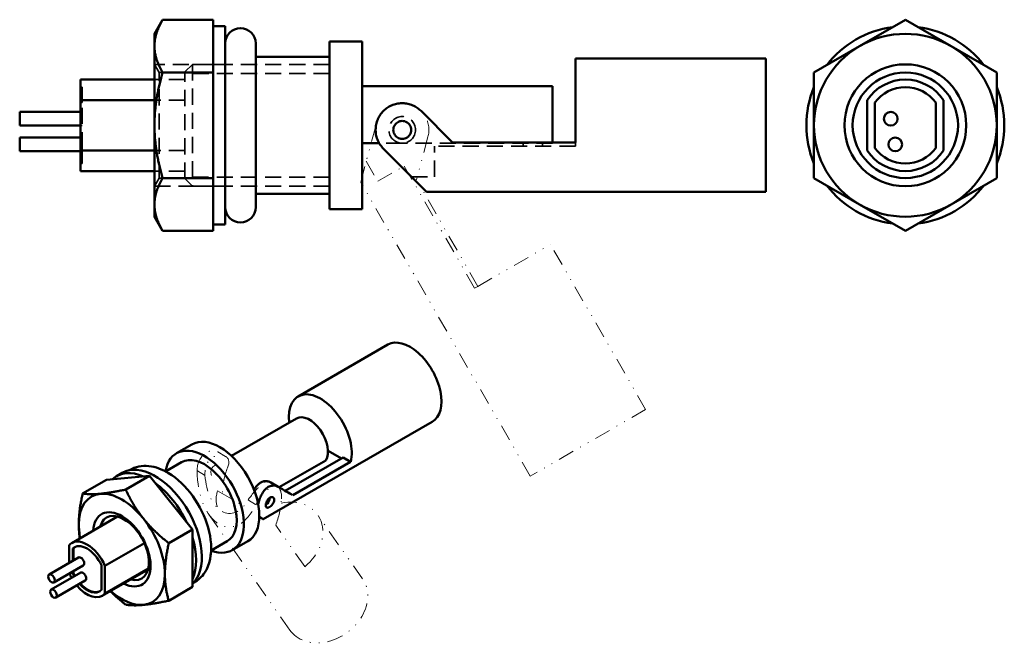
# Model space of a CAD drawing. Header units: millimetres. Extents: x 5 to 134, y 5 to 87.
import ezdxf

# ---------------------------------------------------------------- set-up
doc = ezdxf.new("R2010")
doc.units = ezdxf.units.MM
doc.header["$LTSCALE"] = 0.333333
doc.linetypes.add('CACHE', pattern=[9.525, 6.35, -3.175])
doc.linetypes.add('DIVISE2', pattern=[15.875, 6.35, -3.175, 0, -3.175, 0, -3.175])
for name, color, linetype, lineweight in [('Arêtes cachées(ISO)', 6, 'CACHE', 35), ('Arêtes tangentes visibles(ISO)', 7, 'Continuous', 18), ('Arêtes visibles(ISO)', 7, 'Continuous', 50), ('Overlay(ISO)', 5, 'DIVISE2', 18)]:
    doc.layers.add(name, color=color, linetype=linetype, lineweight=lineweight)

msp = doc.modelspace()

# ---------------------------------------------------------------- linework, layer by layer
at = {"layer": 'Arêtes cachées(ISO)'}
for p, q in [((23.47, 80.27), (22.85, 81.35)), ((30.55, 81.35), (22.85, 81.35)), ((23.47, 66.43), (23.47, 80.27)), ((23.47, 80.27), (30.55, 80.27)), ((26.85, 80.35), (27.85, 81.35)), ((26.85, 66.35), (26.85, 80.35)), ((27.85, 81.35), (27.85, 65.35)), ((45.85, 81.35), (27.85, 81.35)), ((27.85, 81.35), (27.85, 65.35)), ((32.15, 81.35), (30.55, 81.35)), ((45.85, 81.35), (32.15, 81.35)), ((26.85, 79.35), (22.85, 79.35)), ((45.85, 80.15), (27.85, 80.15)), ((13.15, 78.35), (13.35, 78.35)), ((13.35, 78.35), (13.35, 76.35)), ((13.15, 76.35), (13.35, 76.35)), ((13.35, 70.35), (13.35, 76.35)), ((26.85, 76.67), (22.85, 76.67)), ((13.35, 75.11), (13.15, 75.11)), ((13.35, 73.31), (13.15, 73.31)), ((13.35, 71.75), (13.15, 71.75)), ((13.15, 70.35), (13.35, 70.35)), ((13.35, 69.95), (13.15, 69.95)), ((13.35, 70.35), (13.35, 68.35)), ((26.85, 70.03), (22.85, 70.03)), ((55.4, 71), (52.37, 71)), ((75.15, 71), (55.4, 71)), ((78.15, 70.6), (59.65, 70.6)), ((59.65, 66.6), (59.65, 70.6)), ((71.25, 71), (71.32, 70.6)), ((73.85, 71), (73.78, 70.6)), ((75.15, 71), (75.15, 71.1)), ((78.15, 71.1), (78.15, 70.6)), ((13.15, 68.35), (13.35, 68.35)), ((26.85, 67.35), (22.85, 67.35)), ((23.47, 66.43), (22.85, 65.35)), ((23.47, 66.43), (30.55, 66.43)), ((26.85, 66.35), (27.85, 65.35)), ((27.85, 66.56), (45.85, 66.56)), ((56.6, 66.6), (59.65, 66.6)), ((22.85, 65.35), (30.55, 65.35)), ((45.85, 65.35), (27.85, 65.35)), ((32.15, 65.35), (30.55, 65.35)), ((45.85, 65.35), (32.15, 65.35))]:
    msp.add_line(p, q, dxfattribs=at)
msp.add_circle((55.4, 72.75), 1.75, dxfattribs=at)
at = {"layer": 'Arêtes tangentes visibles(ISO)'}
for p, q in [((28.51, 27.99), (29.43, 27.46)), ((35.2, 24.14), (36.13, 23.6))]:
    msp.add_line(p, q, dxfattribs=at)
at = {"layer": 'Arêtes visibles(ISO)'}
for p, q in [((22.85, 85.35), (23.92, 87.21)), ((23.92, 87.21), (30.55, 87.21)), ((30.55, 86.24), (30.55, 87.21)), ((115.48, 83.74), (121.48, 87.21)), ((121.48, 87.21), (127.48, 83.74)), ((32.15, 86.35), (30.55, 86.35)), ((30.55, 81.24), (30.55, 86.24)), ((32.15, 86.35), (32.15, 60.35)), ((22.85, 85.35), (22.85, 83.74)), ((36.15, 84.1), (36.15, 62.6)), ((45.85, 62.35), (45.85, 84.35)), ((50.15, 84.35), (45.85, 84.35)), ((50.15, 62.35), (50.15, 84.35)), ((22.85, 83.74), (22.85, 73.35)), ((109.48, 80.28), (115.48, 83.74)), ((127.48, 83.74), (133.48, 80.28)), ((45.85, 82.35), (36.15, 82.35)), ((78.15, 71.1), (78.15, 82.1)), ((103.15, 82.1), (78.15, 82.1)), ((103.15, 82.1), (103.15, 64.6)), ((23.92, 80.28), (30.55, 80.28)), ((30.55, 80.28), (30.55, 81.24)), ((30.55, 78.35), (30.55, 80.28)), ((109.48, 73.35), (109.48, 80.28)), ((133.48, 80.28), (133.48, 73.35)), ((13.15, 76.67), (13.15, 79.35)), ((22.85, 79.35), (13.15, 79.35)), ((30.55, 68.35), (30.55, 78.35)), ((75.15, 78.5), (50.15, 78.5)), ((75.15, 71.1), (75.15, 78.5)), ((22.85, 76.67), (13.15, 76.67)), ((13.15, 76.67), (13.15, 70.03)), ((116.48, 70.03), (116.48, 76.67)), ((117.48, 70.35), (117.48, 76.35)), ((125.48, 76.35), (125.48, 70.35)), ((126.48, 76.67), (126.48, 70.03)), ((5.15, 73.31), (5.15, 75.11)), ((13.15, 75.11), (5.15, 75.11)), ((57.87, 75.23), (62, 71.1)), ((13.15, 73.31), (5.15, 73.31)), ((22.85, 73.35), (22.85, 62.96)), ((109.48, 66.42), (109.48, 73.35)), ((133.48, 73.35), (133.48, 66.42)), ((5.15, 69.95), (5.15, 71.75)), ((13.15, 71.75), (5.15, 71.75)), ((13.15, 69.95), (5.15, 69.95)), ((22.85, 70.03), (13.15, 70.03)), ((13.15, 67.35), (13.15, 70.03)), ((52.37, 71), (50.15, 71)), ((58.6, 64.6), (52.92, 70.28)), ((78.15, 71.1), (62, 71.1)), ((22.85, 67.35), (13.15, 67.35)), ((30.55, 66.42), (30.55, 68.35)), ((23.92, 66.42), (30.55, 66.42)), ((30.55, 65.46), (30.55, 66.42)), ((115.48, 62.96), (109.48, 66.42)), ((133.48, 66.42), (127.48, 62.96)), ((30.55, 60.46), (30.55, 65.46)), ((45.85, 64.35), (36.15, 64.35)), ((103.15, 64.6), (58.6, 64.6)), ((22.85, 62.96), (22.85, 61.35)), ((50.15, 62.35), (45.85, 62.35)), ((121.48, 59.49), (115.48, 62.96)), ((127.48, 62.96), (121.48, 59.49)), ((22.85, 61.35), (23.92, 59.49)), ((23.92, 59.49), (30.55, 59.49)), ((30.55, 59.49), (30.55, 60.46)), ((32.15, 60.35), (30.55, 60.35)), ((53.51, 44.57), (41.72, 37.78)), ((41.51, 34.88), (32.97, 29.97)), ((59.33, 34.46), (37.13, 21.67)), ((27.78, 31.48), (25.75, 30.31)), ((40.03, 25.39), (47.64, 29.77)), ((45.65, 30.64), (47.4, 29.63)), ((47.64, 29.77), (48.62, 29.2)), ((26.41, 29.15), (24.3, 27.94)), ((45.38, 29.38), (39.24, 25.85)), ((48.62, 29.2), (41.01, 24.82)), ((22.2, 27.35), (16.54, 26.84)), ((18.63, 27.75), (17.87, 27.31)), ((19.07, 25.55), (22.2, 27.35)), ((27.85, 20.32), (22.2, 27.35)), ((13.41, 25.04), (16.54, 26.84)), ((38.13, 26.48), (39.1, 25.92)), ((18.01, 22.01), (12, 18.54)), ((24.73, 18.52), (27.85, 20.32)), ((27.85, 12.77), (27.85, 20.32)), ((11.64, 15.92), (11.64, 18.24)), ((21.53, 18.51), (16.35, 15.53)), ((32.4, 18.76), (30.29, 17.54)), ((35.1, 18.77), (33.07, 17.6)), ((12.11, 17.8), (12.2, 17.85)), ((12.11, 16.19), (12.11, 17.8)), ((12.2, 17.85), (12.2, 16.24)), ((12.89, 16.64), (9.02, 14.41)), ((13.49, 15.6), (9.62, 13.37)), ((15.88, 15.63), (15.88, 12.36)), ((16.35, 15.53), (16.35, 11.91)), ((13.16, 14.65), (9.3, 12.42)), ((12.11, 14.53), (12.11, 14.8)), ((12.11, 14.53), (12.2, 14.58)), ((12.2, 14.86), (12.2, 14.58)), ((22.01, 15.08), (15.99, 11.61)), ((22.03, 15.19), (16.35, 11.91)), ((13.76, 13.61), (9.89, 11.38)), ((24.73, 10.97), (27.85, 12.77))]:
    msp.add_line(p, q, dxfattribs=at)
at = {"layer": 'Arêtes visibles(ISO)', "flags": 128}
for points in [[(23.92, 87.21), (23.87, 87.12), (23.82, 87.03), (23.77, 86.94), (23.72, 86.85), (23.67, 86.76), (23.63, 86.67), (23.59, 86.58), (23.54, 86.5), (23.5, 86.41), (23.46, 86.32), (23.42, 86.24), (23.39, 86.15), (23.35, 86.07), (23.32, 85.99), (23.28, 85.9), (23.25, 85.82), (23.22, 85.74), (23.19, 85.66), (23.16, 85.57), (23.14, 85.49), (23.11, 85.41), (23.09, 85.33), (23.06, 85.25), (23.04, 85.17), (23.02, 85.09), (23, 85.01), (22.98, 84.93), (22.97, 84.85), (22.95, 84.77), (22.93, 84.69), (22.92, 84.61), (22.91, 84.53), (22.9, 84.45), (22.89, 84.38), (22.88, 84.3), (22.87, 84.22), (22.86, 84.14), (22.86, 84.06), (22.85, 83.98), (22.85, 83.9), (22.85, 83.82), (22.85, 83.74)], [(22.85, 83.74), (22.85, 83.66), (22.85, 83.58), (22.85, 83.51), (22.86, 83.43), (22.86, 83.35), (22.87, 83.27), (22.88, 83.19), (22.89, 83.11), (22.9, 83.03), (22.91, 82.95), (22.92, 82.87), (22.93, 82.79), (22.95, 82.71), (22.97, 82.64), (22.98, 82.56), (23, 82.48), (23.02, 82.4), (23.04, 82.32), (23.06, 82.24), (23.09, 82.16), (23.11, 82.07), (23.14, 81.99), (23.16, 81.91), (23.19, 81.83), (23.22, 81.75), (23.25, 81.67), (23.28, 81.58), (23.32, 81.5), (23.35, 81.42), (23.39, 81.33), (23.42, 81.25), (23.46, 81.16), (23.5, 81.08), (23.54, 80.99), (23.59, 80.9), (23.63, 80.82), (23.67, 80.73), (23.72, 80.64), (23.77, 80.55), (23.82, 80.46), (23.87, 80.37), (23.92, 80.28)], [(23.92, 80.28), (23.87, 80.1), (23.82, 79.91), (23.77, 79.74), (23.72, 79.56), (23.67, 79.38), (23.63, 79.2), (23.59, 79.03), (23.54, 78.86), (23.5, 78.68), (23.46, 78.51), (23.42, 78.34), (23.39, 78.17), (23.35, 78), (23.32, 77.84), (23.28, 77.67), (23.25, 77.51), (23.22, 77.34), (23.19, 77.18), (23.16, 77.01), (23.14, 76.85), (23.11, 76.69), (23.09, 76.53), (23.06, 76.37), (23.04, 76.2), (23.02, 76.04), (23, 75.88), (22.98, 75.73), (22.97, 75.57), (22.95, 75.41), (22.93, 75.25), (22.92, 75.09), (22.91, 74.93), (22.9, 74.77), (22.89, 74.62), (22.88, 74.46), (22.87, 74.3), (22.86, 74.14), (22.86, 73.98), (22.85, 73.83), (22.85, 73.67), (22.85, 73.51), (22.85, 73.35)], [(57.87, 75.23), (57.76, 75.34), (57.63, 75.44), (57.5, 75.55), (57.37, 75.64), (57.23, 75.73), (57.08, 75.82), (56.93, 75.9), (56.78, 75.97), (56.62, 76.03), (56.46, 76.09), (56.3, 76.13), (56.13, 76.17), (55.97, 76.2), (55.8, 76.23), (55.64, 76.24), (55.47, 76.25), (55.31, 76.25), (55.15, 76.24), (54.98, 76.22), (54.82, 76.2), (54.65, 76.17), (54.49, 76.13), (54.32, 76.08), (54.16, 76.02), (54, 75.96), (53.85, 75.89), (53.7, 75.81), (53.56, 75.73), (53.41, 75.63), (53.28, 75.54), (53.15, 75.43), (53.03, 75.33), (52.91, 75.21), (52.8, 75.1), (52.7, 74.97), (52.59, 74.84), (52.5, 74.71), (52.41, 74.56), (52.32, 74.42), (52.24, 74.27), (52.17, 74.11), (52.11, 73.95), (52.06, 73.79), (52.01, 73.63), (51.97, 73.46), (51.94, 73.3), (51.92, 73.13), (51.91, 72.97), (51.9, 72.8), (51.9, 72.64), (51.91, 72.48), (51.93, 72.31), (51.95, 72.15), (51.98, 71.99), (52.02, 71.82), (52.07, 71.66), (52.13, 71.5), (52.19, 71.35), (52.26, 71.2), (52.34, 71.05), (52.42, 70.91), (52.51, 70.77), (52.61, 70.64), (52.71, 70.51), (52.81, 70.39), (52.92, 70.28)], [(55.4, 73.93), (55.56, 73.91), (55.73, 73.88), (55.89, 73.82), (56.04, 73.74), (56.17, 73.64), (56.29, 73.52), (56.39, 73.39), (56.47, 73.24), (56.53, 73.08), (56.56, 72.91), (56.57, 72.75), (56.56, 72.58), (56.53, 72.42), (56.47, 72.26), (56.38, 72.11), (56.28, 71.98), (56.17, 71.86), (56.04, 71.76), (55.89, 71.68), (55.73, 71.62), (55.56, 71.59), (55.4, 71.58), (55.23, 71.59), (55.07, 71.62), (54.91, 71.68), (54.76, 71.76), (54.63, 71.86), (54.51, 71.98), (54.41, 72.11), (54.33, 72.26), (54.27, 72.42), (54.24, 72.58), (54.22, 72.75), (54.23, 72.91), (54.27, 73.08), (54.33, 73.24), (54.41, 73.39), (54.51, 73.52), (54.63, 73.64), (54.76, 73.74), (54.91, 73.82), (55.07, 73.88), (55.23, 73.91), (55.4, 73.93)], [(22.85, 73.35), (22.85, 73.19), (22.85, 73.03), (22.85, 72.87), (22.86, 72.72), (22.86, 72.56), (22.87, 72.4), (22.88, 72.24), (22.89, 72.08), (22.9, 71.93), (22.91, 71.77), (22.92, 71.61), (22.93, 71.45), (22.95, 71.29), (22.97, 71.13), (22.98, 70.98), (23, 70.82), (23.02, 70.66), (23.04, 70.5), (23.06, 70.34), (23.09, 70.17), (23.11, 70.01), (23.14, 69.85), (23.16, 69.69), (23.19, 69.52), (23.22, 69.36), (23.25, 69.2), (23.28, 69.03), (23.32, 68.86), (23.35, 68.7), (23.39, 68.53), (23.42, 68.36), (23.46, 68.19), (23.5, 68.02), (23.54, 67.85), (23.59, 67.67), (23.63, 67.5), (23.67, 67.32), (23.72, 67.14), (23.77, 66.97), (23.82, 66.79), (23.87, 66.61), (23.92, 66.42)], [(23.92, 66.42), (23.87, 66.33), (23.82, 66.24), (23.77, 66.15), (23.72, 66.06), (23.67, 65.97), (23.63, 65.88), (23.59, 65.8), (23.54, 65.71), (23.5, 65.62), (23.46, 65.54), (23.42, 65.45), (23.39, 65.37), (23.35, 65.29), (23.32, 65.2), (23.28, 65.12), (23.25, 65.04), (23.22, 64.95), (23.19, 64.87), (23.16, 64.79), (23.14, 64.71), (23.11, 64.63), (23.09, 64.55), (23.06, 64.47), (23.04, 64.39), (23.02, 64.31), (23, 64.23), (22.98, 64.15), (22.97, 64.07), (22.95, 63.99), (22.93, 63.91), (22.92, 63.83), (22.91, 63.75), (22.9, 63.67), (22.89, 63.59), (22.88, 63.51), (22.87, 63.43), (22.86, 63.35), (22.86, 63.28), (22.85, 63.2), (22.85, 63.12), (22.85, 63.04), (22.85, 62.96)], [(22.85, 62.96), (22.85, 62.88), (22.85, 62.8), (22.85, 62.72), (22.86, 62.64), (22.86, 62.56), (22.87, 62.48), (22.88, 62.4), (22.89, 62.33), (22.9, 62.25), (22.91, 62.17), (22.92, 62.09), (22.93, 62.01), (22.95, 61.93), (22.97, 61.85), (22.98, 61.77), (23, 61.69), (23.02, 61.61), (23.04, 61.53), (23.06, 61.45), (23.09, 61.37), (23.11, 61.29), (23.14, 61.21), (23.16, 61.13), (23.19, 61.05), (23.22, 60.96), (23.25, 60.88), (23.28, 60.8), (23.32, 60.71), (23.35, 60.63), (23.39, 60.55), (23.42, 60.46), (23.46, 60.38), (23.5, 60.29), (23.54, 60.21), (23.59, 60.12), (23.63, 60.03), (23.67, 59.94), (23.72, 59.86), (23.77, 59.77), (23.82, 59.68), (23.87, 59.59), (23.92, 59.49)], [(24.69, 27.72), (24.38, 27.89), (24.06, 28.06), (23.74, 28.2), (23.42, 28.33), (23.1, 28.43), (22.77, 28.52), (22.44, 28.59), (22.11, 28.63), (21.77, 28.66), (21.44, 28.65), (21.11, 28.63), (20.79, 28.57), (20.47, 28.49), (20.15, 28.39), (19.85, 28.25), (19.56, 28.09)], [(28.04, 13.36), (28.25, 13.48), (28.44, 13.61), (28.63, 13.76), (28.81, 13.91), (28.98, 14.08), (29.14, 14.25), (29.29, 14.44), (29.42, 14.63), (29.67, 15.04), (29.87, 15.47), (30.03, 15.93), (30.15, 16.4), (30.23, 16.88), (30.28, 17.38), (30.29, 17.9), (30.28, 18.42), (30.23, 18.95), (30.15, 19.48), (30.04, 20.02), (29.9, 20.56), (29.73, 21.1), (29.54, 21.63), (29.32, 22.17), (29.07, 22.69), (28.81, 23.21), (28.52, 23.72), (28.21, 24.21), (27.88, 24.69), (27.53, 25.15), (27.16, 25.59), (26.78, 26.01), (26.39, 26.41), (25.98, 26.78), (25.56, 27.12), (25.13, 27.43), (24.69, 27.72)], [(35.95, 25.48), (36.01, 25.6), (36.07, 25.72), (36.14, 25.83), (36.21, 25.94), (36.29, 26.04), (36.37, 26.13), (36.46, 26.22), (36.54, 26.3), (36.63, 26.37), (36.73, 26.44), (36.82, 26.49), (36.92, 26.54), (37.02, 26.58), (37.12, 26.61), (37.23, 26.64), (37.33, 26.65), (37.44, 26.66), (37.55, 26.66), (37.65, 26.65), (37.76, 26.63), (37.86, 26.6), (37.95, 26.57), (38.04, 26.53), (38.13, 26.48)], [(39.11, 25.92), (39.01, 25.97), (38.9, 26.02), (38.78, 26.05), (38.66, 26.07), (38.54, 26.08), (38.41, 26.08), (38.29, 26.06), (38.16, 26.04), (38.04, 26), (37.92, 25.95), (37.8, 25.89), (37.69, 25.81), (37.58, 25.73), (37.47, 25.63), (37.36, 25.53), (37.26, 25.41), (37.16, 25.29), (37.07, 25.15), (36.99, 25.01), (36.91, 24.87), (36.84, 24.72), (36.77, 24.57), (36.71, 24.42), (36.65, 24.26), (36.6, 24.1), (36.56, 23.94), (36.51, 23.78), (36.48, 23.62)], [(12.91, 20.97), (12.91, 21.1), (12.91, 21.23), (12.92, 21.36), (12.92, 21.49), (12.93, 21.63), (12.93, 21.76), (12.94, 21.89), (12.95, 22.03), (12.96, 22.16), (12.97, 22.3), (12.99, 22.44), (13, 22.58), (13.02, 22.72), (13.03, 22.86), (13.05, 23), (13.07, 23.15), (13.09, 23.29), (13.11, 23.44), (13.14, 23.59), (13.16, 23.74), (13.19, 23.9), (13.22, 24.05), (13.25, 24.21), (13.28, 24.37), (13.31, 24.53), (13.34, 24.7), (13.38, 24.87), (13.41, 25.04)], [(13.41, 25.04), (13.49, 25.03), (13.57, 25.02), (13.64, 25.01), (13.72, 25), (13.79, 24.99), (13.87, 24.98), (13.95, 24.98), (14.02, 24.97), (14.1, 24.97), (14.18, 24.96), (14.26, 24.96), (14.34, 24.95), (14.42, 24.95), (14.5, 24.95), (14.58, 24.95), (14.66, 24.95), (14.75, 24.95), (14.83, 24.95), (14.92, 24.95), (15, 24.96), (15.09, 24.96), (15.18, 24.96), (15.27, 24.97), (15.36, 24.97), (15.45, 24.98), (15.55, 24.99), (15.64, 25), (15.74, 25)], [(15.74, 25), (15.84, 25.01), (15.93, 25.02), (16.03, 25.03), (16.14, 25.05), (16.24, 25.06), (16.34, 25.07), (16.45, 25.08), (16.55, 25.1), (16.66, 25.11), (16.77, 25.13), (16.88, 25.15), (16.99, 25.16), (17.11, 25.18), (17.22, 25.2), (17.34, 25.22), (17.46, 25.24), (17.58, 25.26), (17.71, 25.28), (17.83, 25.31), (17.96, 25.33), (18.09, 25.36), (18.22, 25.38), (18.36, 25.41), (18.5, 25.44), (18.64, 25.46), (18.78, 25.49), (18.92, 25.52), (19.07, 25.55)], [(19.07, 25.55), (19.15, 25.39), (19.22, 25.24), (19.3, 25.08), (19.37, 24.93), (19.45, 24.78), (19.53, 24.63), (19.6, 24.49), (19.68, 24.34), (19.76, 24.2), (19.84, 24.06), (19.92, 23.92), (20, 23.78), (20.08, 23.65), (20.16, 23.51), (20.24, 23.38), (20.32, 23.25), (20.4, 23.12), (20.49, 22.99), (20.57, 22.86), (20.66, 22.73), (20.75, 22.61), (20.84, 22.48), (20.93, 22.36), (21.02, 22.23), (21.11, 22.11), (21.2, 21.99), (21.3, 21.87), (21.4, 21.75)], [(35.94, 25.5), (35.94, 25.51), (35.94, 25.51), (35.94, 25.51), (35.95, 25.51), (35.95, 25.52), (35.95, 25.52), (35.95, 25.52), (35.95, 25.52), (35.96, 25.53), (35.96, 25.53), (35.96, 25.53), (35.96, 25.53), (35.96, 25.54), (35.97, 25.54), (35.97, 25.54), (35.97, 25.54), (35.97, 25.55), (35.98, 25.55), (35.98, 25.55), (35.98, 25.55), (35.98, 25.56), (35.98, 25.56), (35.99, 25.56), (35.99, 25.56)], [(38.03, 24.49), (38.15, 24.54), (38.26, 24.56), (38.37, 24.55), (38.46, 24.5), (38.53, 24.43), (38.57, 24.32), (38.58, 24.2), (38.57, 24.07), (38.52, 23.92), (38.45, 23.77), (38.36, 23.63), (38.25, 23.5), (38.13, 23.39), (38.01, 23.29), (37.89, 23.22), (37.78, 23.18), (37.68, 23.17), (37.6, 23.19), (37.54, 23.25), (37.49, 23.33), (37.47, 23.44), (37.47, 23.56), (37.5, 23.71), (37.55, 23.86), (37.61, 24.02), (37.7, 24.16), (37.8, 24.3), (37.91, 24.41), (38.03, 24.49)], [(13.04, 19.15), (13.03, 19.22), (13.02, 19.3), (13.01, 19.37), (13, 19.45), (12.99, 19.52), (12.99, 19.59), (12.98, 19.67), (12.97, 19.74), (12.96, 19.82), (12.96, 19.89), (12.95, 19.97), (12.94, 20.04), (12.94, 20.12), (12.93, 20.2), (12.93, 20.27), (12.92, 20.35), (12.92, 20.42), (12.92, 20.5), (12.92, 20.58), (12.91, 20.66), (12.91, 20.73), (12.91, 20.81), (12.91, 20.89), (12.91, 20.97)], [(21.4, 21.75), (21.49, 21.63), (21.59, 21.51), (21.69, 21.39), (21.79, 21.27), (21.9, 21.15), (22, 21.04), (22.1, 20.92), (22.21, 20.81), (22.32, 20.69), (22.43, 20.58), (22.54, 20.46), (22.65, 20.35), (22.77, 20.24), (22.88, 20.12), (23, 20.01), (23.12, 19.9), (23.24, 19.79), (23.36, 19.67), (23.49, 19.56), (23.62, 19.45), (23.75, 19.33), (23.88, 19.22), (24.01, 19.1), (24.15, 18.99), (24.29, 18.87), (24.43, 18.76), (24.58, 18.64), (24.73, 18.52)], [(24.73, 18.52), (24.69, 18.35), (24.66, 18.18), (24.62, 18.02), (24.59, 17.86), (24.56, 17.7), (24.53, 17.54), (24.5, 17.38), (24.48, 17.23), (24.45, 17.08), (24.43, 16.93), (24.41, 16.78), (24.39, 16.63), (24.37, 16.49), (24.35, 16.34), (24.33, 16.2), (24.31, 16.06), (24.3, 15.92), (24.29, 15.78), (24.27, 15.65), (24.26, 15.51), (24.25, 15.38), (24.25, 15.24), (24.24, 15.11), (24.23, 14.98), (24.23, 14.85), (24.23, 14.71), (24.22, 14.58), (24.22, 14.45)], [(24.22, 14.45), (24.22, 14.32), (24.23, 14.2), (24.23, 14.07), (24.23, 13.94), (24.24, 13.82), (24.25, 13.69), (24.25, 13.57), (24.26, 13.44), (24.27, 13.32), (24.29, 13.2), (24.3, 13.07), (24.31, 12.95), (24.33, 12.83), (24.35, 12.71), (24.37, 12.58), (24.39, 12.46), (24.41, 12.34), (24.43, 12.22), (24.45, 12.09), (24.48, 11.97), (24.5, 11.85), (24.53, 11.72), (24.56, 11.6), (24.59, 11.48), (24.62, 11.35), (24.66, 11.22), (24.69, 11.1), (24.73, 10.97)], [(19.07, 10.45), (18.98, 10.53), (18.88, 10.6), (18.79, 10.68), (18.69, 10.75), (18.6, 10.83), (18.51, 10.9), (18.42, 10.98), (18.34, 11.05), (18.25, 11.13), (18.16, 11.2), (18.08, 11.27), (17.99, 11.35), (17.91, 11.42), (17.83, 11.49), (17.75, 11.57), (17.67, 11.64), (17.59, 11.71), (17.51, 11.79), (17.43, 11.86), (17.35, 11.93), (17.28, 12), (17.2, 12.08), (17.13, 12.15), (17.05, 12.22)], [(21.4, 10.42), (21.3, 10.41), (21.2, 10.4), (21.11, 10.4), (21.02, 10.39), (20.93, 10.38), (20.84, 10.38), (20.75, 10.37), (20.66, 10.37), (20.57, 10.37), (20.49, 10.37), (20.4, 10.36), (20.32, 10.36), (20.24, 10.36), (20.16, 10.37), (20.08, 10.37), (20, 10.37), (19.92, 10.37), (19.84, 10.38), (19.76, 10.38), (19.68, 10.38), (19.6, 10.39), (19.53, 10.4), (19.45, 10.4), (19.37, 10.41), (19.3, 10.42), (19.22, 10.43), (19.15, 10.44), (19.07, 10.45)], [(24.73, 10.97), (24.58, 10.94), (24.43, 10.91), (24.29, 10.88), (24.15, 10.85), (24.01, 10.82), (23.88, 10.8), (23.75, 10.77), (23.62, 10.75), (23.49, 10.72), (23.36, 10.7), (23.24, 10.68), (23.12, 10.66), (23, 10.63), (22.88, 10.61), (22.77, 10.6), (22.65, 10.58), (22.54, 10.56), (22.43, 10.54), (22.32, 10.53), (22.21, 10.51), (22.1, 10.5), (22, 10.49), (21.9, 10.47), (21.79, 10.46), (21.69, 10.45), (21.59, 10.44), (21.49, 10.43), (21.4, 10.42)]]:
    msp.add_lwpolyline(points, dxfattribs=at)
at = {"layer": 'Arêtes visibles(ISO)'}
for centre, radius in [((121.48, 73.35), 8), ((121.48, 73.35), 6.92), ((119.57, 74.21), 0.9), ((120.15, 70.85), 0.9)]:
    msp.add_circle(centre, radius, dxfattribs=at)
for centre, radius, start, end in [((34.15, 84.1), 2, 0, 180), ((121.48, 73.35), 13, 97.3801, 142.6199), ((121.48, 73.35), 13, 37.3801, 82.6199), ((121.48, 73.35), 12, 60, 120), ((121.48, 73.35), 12, 120, 180), ((121.48, 73.35), 12, 0, 60), ((121.48, 73.35), 6, 33.5573, 146.4427), ((121.48, 73.35), 13, 157.3801, 202.6199), ((121.48, 73.35), 5, 36.8699, 143.1301), ((121.48, 73.35), 13, 337.3801, 22.6199), ((121.48, 73.35), 12, 180, 240), ((121.48, 73.35), 12, 300, 0), ((121.48, 73.35), 6, 213.5573, 326.4427), ((121.48, 73.35), 5, 216.8699, 323.1301), ((121.48, 73.35), 13, 217.3801, 262.6199), ((121.48, 73.35), 13, 277.3801, 322.6199), ((34.15, 62.6), 2, 180, 0), ((121.48, 73.35), 12, 240, 300)]:
    msp.add_arc(centre, radius, start, end, dxfattribs=at)
for centre, major_axis, ratio, start_param, end_param in [((56.42, 39.51), (2.91, -5.06), 0.578093, 0, 3.141593), ((44.64, 32.72), (-2.91, 5.06), 0.578093, 3.66886, 7.224691), ((43.22, 31.91), (-1.71, 2.98), 0.578093, 3.45508, 6.283185), ((29.41, 23.96), (-3.66, 6.35), 0.578093, 2.529038, 6.89574), ((31.44, 25.12), (-3.66, 6.35), 0.578093, 3.141593, 6.283185), ((29.41, 23.96), (2.99, -5.2), 0.578093, 0, 3.141593), ((22.95, 20.24), (4.32, -7.51), 0.578093, 0.143831, 3.141593), ((22.2, 19.8), (-4.32, 7.51), 0.578093, 5.628529, 6.418111), ((22.2, 19.8), (4.32, -7.51), 0.578093, 1.439738, 2.229321), ((35.96, 27.73), (5.83, -3.37), 0.001672, 0.526301, 1.002311), ((18.57, 17.71), (-3.99, 6.93), 0.578093, 6.02332, 7.070517), ((18.57, 17.71), (-3.99, 6.93), 0.578093, 4.976122, 6.02332), ((37.45, 24.18), (-0.391, -0.679), 0.578093, 0.833928, 2.309286), ((18.57, 17.71), (2.66, -4.62), 0.578093, 5.560447, 10.147517), ((18.86, 17.88), (-2.3, 4), 0.578093, 2.62068, 6.804098), ((18.57, 17.71), (3.99, -6.93), 0.578093, 3.928925, 4.18879), ((18.57, 17.71), (-3.99, 6.93), 0.578093, 3.928925, 4.976122), ((31.29, 25.04), (-5.83, 3.37), 0.001672, 2.721746, 3.56326), ((13.99, 15.08), (-2, 3.47), 0.578093, 4.51461, 6.484832), ((13.99, 15.08), (-1.66, 2.89), 0.578093, 4.572426, 6.427016), ((22.2, 19.8), (4.32, -7.51), 0.578093, 0.392541, 1.182123), ((14.09, 15.13), (-1.66, 2.89), 0.578093, 0.028233, 0.143831), ((13.19, 16.12), (0.299, -0.52), 0.578093, 0, 3.141593), ((13.99, 15.08), (-2, 3.47), 0.578093, 1.394093, 1.559708), ((13.99, 15.08), (-1.66, 2.89), 0.578093, 1.430833, 1.55749), ((14.09, 15.13), (1.66, -2.89), 0.578093, 4.572426, 4.699083), ((13.46, 14.13), (0.299, -0.52), 0.578093, 0, 3.141593), ((18.57, 17.71), (3.99, -6.93), 0.578093, 6.02332, 7.070517), ((13.99, 15.08), (2, -3.47), 0.578093, 5.005479, 6.484832), ((13.99, 15.08), (1.66, -2.89), 0.578093, 5.066433, 6.427016), ((14.09, 15.13), (1.66, -2.89), 0.578093, 5.066433, 6.254952), ((18.57, 17.71), (3.99, -6.93), 0.578093, 5.235988, 6.02332)]:
    msp.add_ellipse(centre, major_axis=major_axis, ratio=ratio, start_param=start_param, end_param=end_param, dxfattribs=at)
for centre in [(9.32, 13.89), (9.59, 11.9)]:
    msp.add_ellipse(centre, major_axis=(0.299, -0.52), ratio=0.578093, dxfattribs=at)
at = {"layer": 'Overlay(ISO)'}
for p, q in [((49.94, 65.9), (52.02, 73.66)), ((58.78, 71.84), (57.27, 66.21)), ((50.67, 68.64), (52.2, 66)), ((52.2, 66), (55.66, 68)), ((64.91, 51.97), (55.66, 68)), ((65.34, 52.22), (57.27, 66.21)), ((72.22, 27.32), (49.94, 65.9)), ((65.34, 52.22), (74.87, 57.72)), ((87.37, 36.07), (74.87, 57.72)), ((65.34, 52.22), (64.91, 51.97)), ((87.37, 36.07), (72.22, 27.32)), ((31.16, 30.5), (32.18, 29.91)), ((37.98, 26.57), (38.99, 25.99)), ((31.13, 25.37), (34.59, 23.38)), ((40.63, 7.12), (30.01, 22.28)), ((50.19, 13.82), (44.29, 22.22)), ((42.59, 15.44), (38.78, 20.87))]:
    msp.add_line(p, q, dxfattribs=at)
at = {"layer": 'Overlay(ISO)', "flags": 128}
for points in [[(58.78, 71.84), (58.82, 72), (58.85, 72.16), (58.87, 72.32), (58.89, 72.49), (58.9, 72.66), (58.9, 72.83), (58.89, 73), (58.87, 73.17), (58.85, 73.33), (58.82, 73.5), (58.78, 73.67), (58.73, 73.83), (58.67, 73.99), (58.61, 74.14), (58.54, 74.29), (58.47, 74.44), (58.38, 74.58), (58.3, 74.71), (58.2, 74.85), (58.09, 74.98), (57.98, 75.11), (57.87, 75.23), (57.74, 75.35), (57.62, 75.46), (57.48, 75.56), (57.34, 75.66), (57.2, 75.75), (57.05, 75.83), (56.9, 75.91), (56.75, 75.98), (56.6, 76.04), (56.44, 76.09), (56.29, 76.14), (56.13, 76.17), (55.97, 76.2), (55.81, 76.23), (55.64, 76.24), (55.47, 76.25), (55.3, 76.25), (55.13, 76.24), (54.96, 76.22), (54.8, 76.2), (54.63, 76.16), (54.46, 76.12), (54.3, 76.07), (54.14, 76.02), (53.99, 75.95), (53.84, 75.88), (53.69, 75.81), (53.55, 75.73), (53.42, 75.64), (53.28, 75.54), (53.15, 75.44), (53.03, 75.33), (52.91, 75.21), (52.79, 75.09), (52.68, 74.96), (52.58, 74.83), (52.49, 74.69), (52.4, 74.55), (52.32, 74.41), (52.24, 74.26), (52.17, 74.11), (52.11, 73.96), (52.06, 73.81), (52.02, 73.66)], [(56.42, 73.34), (56.49, 73.19), (56.54, 73.03), (56.57, 72.86), (56.57, 72.69), (56.55, 72.52), (56.51, 72.37), (56.44, 72.21), (56.35, 72.07), (56.24, 71.94), (56.12, 71.82), (55.98, 71.73), (55.84, 71.66), (55.67, 71.61), (55.51, 71.58), (55.34, 71.58), (55.17, 71.6), (55.02, 71.64), (54.86, 71.71), (54.72, 71.79), (54.59, 71.9), (54.47, 72.03), (54.38, 72.16), (54.31, 72.31), (54.26, 72.47), (54.23, 72.64), (54.23, 72.81), (54.25, 72.98), (54.29, 73.13), (54.35, 73.28), (54.44, 73.43), (54.55, 73.56), (54.67, 73.67), (54.81, 73.77), (54.96, 73.84), (55.12, 73.89), (55.28, 73.92), (55.46, 73.92), (55.62, 73.9), (55.78, 73.86), (55.93, 73.8), (56.08, 73.71), (56.21, 73.6), (56.32, 73.47), (56.42, 73.34)], [(28.46, 28.02), (28.46, 28.18), (28.47, 28.35), (28.49, 28.52), (28.52, 28.69), (28.56, 28.85), (28.6, 29.02), (28.66, 29.18), (28.73, 29.34), (28.8, 29.49), (28.88, 29.64), (28.97, 29.77), (29.07, 29.89), (29.17, 30.01), (29.29, 30.13), (29.41, 30.23), (29.54, 30.32), (29.67, 30.4), (29.8, 30.47), (29.94, 30.53), (30.07, 30.58), (30.2, 30.61), (30.33, 30.63), (30.46, 30.64), (30.59, 30.65), (30.72, 30.64), (30.84, 30.62), (30.95, 30.59), (31.06, 30.55), (31.16, 30.49)], [(32.45, 28.4), (32.5, 28.53), (32.54, 28.66), (32.57, 28.79), (32.6, 28.92), (32.61, 29.04), (32.62, 29.16), (32.61, 29.27), (32.59, 29.38), (32.56, 29.48), (32.52, 29.57), (32.46, 29.66), (32.4, 29.74), (32.32, 29.81), (32.23, 29.88), (32.14, 29.93), (32.03, 29.98), (31.91, 30.02), (31.79, 30.05), (31.66, 30.07), (31.53, 30.08), (31.4, 30.08), (31.27, 30.07), (31.13, 30.05), (30.99, 30.01), (30.86, 29.97), (30.72, 29.91), (30.58, 29.84), (30.45, 29.76), (30.32, 29.66), (30.2, 29.56), (30.09, 29.44), (29.99, 29.32), (29.9, 29.2), (29.81, 29.06), (29.74, 28.91), (29.67, 28.76), (29.61, 28.6), (29.57, 28.44), (29.53, 28.27), (29.5, 28.1), (29.49, 27.93), (29.48, 27.76), (29.48, 27.59), (29.48, 27.43)], [(30.36, 27.39), (30.31, 27.49), (30.28, 27.62), (30.26, 27.77), (30.27, 27.93), (30.31, 28.09), (30.36, 28.26), (30.44, 28.4), (30.54, 28.53), (30.65, 28.64), (30.77, 28.71), (30.89, 28.76), (31, 28.76), (31.1, 28.74), (31.19, 28.68), (31.25, 28.6), (31.28, 28.49), (31.29, 28.35), (31.27, 28.21), (31.23, 28.06), (31.16, 27.9), (31.08, 27.75), (30.99, 27.62), (30.9, 27.49), (30.79, 27.4), (30.69, 27.33), (30.6, 27.29), (30.51, 27.29), (30.43, 27.32), (30.36, 27.39)], [(35.15, 24.17), (35.22, 24.28), (35.3, 24.41), (35.39, 24.53), (35.49, 24.66), (35.59, 24.79), (35.69, 24.93), (35.8, 25.06), (35.91, 25.19), (36.02, 25.32), (36.14, 25.44), (36.25, 25.57), (36.36, 25.68), (36.47, 25.8), (36.59, 25.91), (36.7, 26.02), (36.81, 26.13), (36.92, 26.22), (37.03, 26.31), (37.13, 26.38), (37.23, 26.45), (37.32, 26.51), (37.41, 26.56), (37.5, 26.59), (37.58, 26.62), (37.66, 26.63), (37.75, 26.64), (37.83, 26.63), (37.9, 26.61), (37.98, 26.57)], [(39.53, 24.32), (39.54, 24.48), (39.54, 24.63), (39.53, 24.78), (39.52, 24.93), (39.49, 25.08), (39.46, 25.21), (39.43, 25.34), (39.38, 25.46), (39.34, 25.57), (39.29, 25.67), (39.23, 25.76), (39.17, 25.84), (39.1, 25.9), (39.03, 25.96), (38.96, 26), (38.88, 26.04), (38.8, 26.06), (38.72, 26.07), (38.63, 26.06), (38.54, 26.05), (38.45, 26.02), (38.36, 25.99), (38.27, 25.94), (38.17, 25.89), (38.07, 25.82), (37.96, 25.74), (37.85, 25.66), (37.74, 25.57), (37.63, 25.47), (37.52, 25.36), (37.41, 25.25), (37.3, 25.13), (37.19, 25.01), (37.08, 24.89), (36.97, 24.77), (36.87, 24.63), (36.76, 24.5), (36.66, 24.37), (36.57, 24.23), (36.48, 24.09), (36.39, 23.96), (36.31, 23.83), (36.24, 23.7), (36.18, 23.57)], [(38.51, 24.45), (38.56, 24.35), (38.58, 24.22), (38.58, 24.08), (38.56, 23.93), (38.5, 23.78), (38.43, 23.62), (38.33, 23.48), (38.21, 23.37), (38.09, 23.27), (37.95, 23.21), (37.82, 23.17), (37.7, 23.17), (37.59, 23.2), (37.5, 23.26), (37.44, 23.34), (37.41, 23.45), (37.41, 23.58), (37.44, 23.72), (37.49, 23.86), (37.57, 24.01), (37.67, 24.15), (37.77, 24.27), (37.89, 24.38), (38.02, 24.47), (38.13, 24.53), (38.24, 24.56), (38.35, 24.56), (38.44, 24.52), (38.51, 24.45)]]:
    msp.add_lwpolyline(points, dxfattribs=at)
at = {"layer": 'Overlay(ISO)'}
for centre, major_axis, ratio, start_param, end_param in [((32.85, 28.39), (-0.26, -7.76), 0.565411, 4.778903, 7.202334), ((32.85, 28.39), (0.2, 5.98), 0.565411, 1.751205, 3.946847), ((35.18, 25.06), (0.2, 5.98), 0.565411, 0.996769, 1.601475), ((35.16, 25.1), (-3.68, -2.58), 0.787757, 5.484583, 6.099923), ((35.18, 25.06), (-0.26, -7.76), 0.565411, 1.018165, 1.494175), ((39.52, 18.87), (4.78, 3.35), 0.787757, 4.804905, 7.356317), ((45.41, 10.47), (-4.78, -3.35), 0.787757, 0, 3.141593)]:
    msp.add_ellipse(centre, major_axis=major_axis, ratio=ratio, start_param=start_param, end_param=end_param, dxfattribs=at)

doc.saveas('drawing.dxf')
